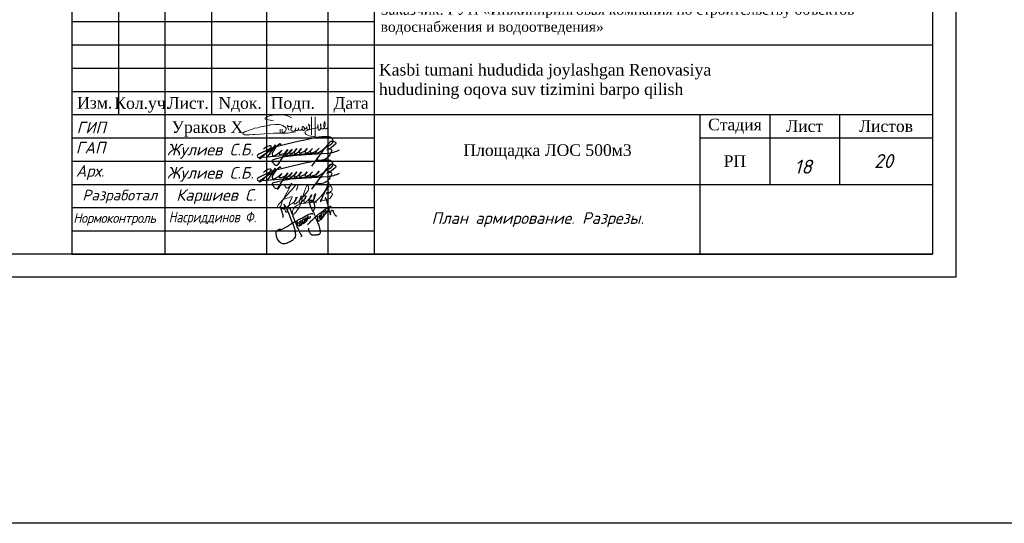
# Model space of a CAD drawing. Extents: x -119078 to 1619993, y 264752 to 340742.
# Tile 199 of 220: x 1098762 to 1119924, y 291930 to 302761. Entities that reach past the tile are written whole.
import ezdxf
from ezdxf.enums import TextEntityAlignment as Align

# ---------------------------------------------------------------- set-up
doc = ezdxf.new("R2010")
doc.units = 0
doc.header["$MEASUREMENT"] = 0
doc.linetypes.add('CONTI', pattern=[0])
doc.layers.get('0').update_dxf_attribs({"color": 250, "linetype": 'CONTI'})
for name, color, linetype in [('BC-Form$1$SHEET-TEXT', 7, 'Continuous'), ('PDF _Геометрия', 250, 'Continuous'), ('PDF _Текст', 7, 'Continuous'), ('SHTAMP', 250, 'Continuous')]:
    doc.layers.add(name, color=color, linetype=linetype)
doc.layers.add('Графа', color=7, linetype='Continuous', lineweight=30)
doc.layers.add('НАДПИСИ', color=7, linetype='Continuous', lineweight=13)
doc.layers.add('ПОДПИСИ', color=7, linetype='Continuous', lineweight=25, true_color=0xffffff)
doc.styles.add('ISO', font='times.ttf')
doc.styles.add('ISOCPEUR', font='isocpeui.ttf')
doc.styles.add('PDF ISOCPEUR Italic', font='isocpeui.ttf')
doc.styles.add('style2', font='times.ttf', dxfattribs={"height": 350})
doc.styles.add('ГОСТ 250', font='isocpeui.ttf', dxfattribs={"height": 250})
doc.styles.add('ГОСТ 300', font='isocpeui.ttf', dxfattribs={"height": 250})
doc.styles.add('ГОСТ 350', font='isocpeui.ttf', dxfattribs={"height": 350})

# ---------------------------------------------------------------- blocks, each defined once
blk = doc.blocks.new('подпис')
at = {"layer": 'ПОДПИСИ', "color": 5, "lineweight": 25}
for points in [[(11455381.02076253, 532518.8265893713), (11455520.01904331, 532605.2702562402, 0.1790300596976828), (11455562.38426757, 532677.7809668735, 0.2639526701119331), (11455545.66076253, 532730.5065893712, 0.1902036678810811), (11455439.45901756, 532772.4229382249, 0.04243607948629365), (11455181.10076253, 532752.0665893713, 0.01389890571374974), (11454173.66076253, 532516.8665893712), (11454115.122983, 532492.9723789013), (11453881.62076253, 532379.6665893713, 0.2217818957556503), (11453846.71110048, 532334.3072421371, 0.2704920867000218), (11453871.59758817, 532304.8980453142), (11455179.16571194, 532409.5663401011)], [(11454538.22076253, 532483.5465893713), (11454488.44919385, 532397.7542070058, 0.6452880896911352), (11454509.57958188, 532375.5303088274, 0.1289702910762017), (11454636.22076253, 532493.3465893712), (11454593.66471792, 532430.2462473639), (11454582.42349859, 532413.578232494, 0.6938576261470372), (11454605.04768595, 532386.9903729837, 0.1002803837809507), (11454700.90076253, 532446.3065893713), (11454745.98076253, 532507.0665893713), (11454700.90076253, 532446.3065893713), (11454684.07896387, 532423.6337303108, 0.6318076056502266), (11454708.26387874, 532389.2855289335, 0.1426768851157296), (11454804.78076253, 532452.1865893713), (11454847.90076253, 532505.1065893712), (11454804.78076253, 532452.1865893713, 0.2019410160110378), (11454796.94076253, 532428.6665893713, 0.5360950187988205), (11454830.26112056, 532405.1456650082, 0.09716650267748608), (11454943.94076253, 532461.9865893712), (11454981.18076253, 532503.1465893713), (11454943.94076253, 532461.9865893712, 0.1970871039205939), (11454931.50490046, 532430.8969341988, 0.4881573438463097), (11454969.61588562, 532408.5758270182, 0.09308930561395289), (11455063.50076253, 532465.9065893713), (11455098.78076253, 532503.1465893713), (11455063.50076253, 532465.9065893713, 0.2268041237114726), (11455047.82076253, 532430.6265893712, 0.3554158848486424), (11455072.65359272, 532410.4224256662, 0.1279368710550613), (11455200.70076253, 532467.8665893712), (11455245.78076253, 532516.8665893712), (11455200.70076253, 532467.8665893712, 0.1962325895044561), (11455176.61503475, 532419.8081579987, 0.5294087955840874), (11455206.4873876, 532399.5025652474, 0.06123247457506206), (11455381.02076253, 532518.8265893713), (11455512.34076253, 532675.6265893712), (11455381.02076253, 532518.8265893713), (11455075.26076253, 532109.1865893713)], [(11455512.34076253, 532675.6265893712, -0.1430989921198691), (11455604.46076253, 532656.0265893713, -0.4709364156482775), (11455617.20360619, 532603.8353161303, -0.1267238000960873), (11455422.18076253, 532481.5865893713), (11455496.66076253, 532497.2665893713, -0.5178320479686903), (11455533.44071973, 532462.0553827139, -0.1764750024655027), (11455420.31685878, 532289.3910754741, -0.1730786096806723), (11455270.70117688, 532232.9431715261, -0.1633059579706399), (11455188.27827521, 532260.6010775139)], [(11453991.38076253, 532491.3865893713, -0.1634131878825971), (11454128.58076253, 532575.6665893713, -0.667805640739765), (11454157.77631411, 532540.4816576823, -0.07943418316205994), (11453916.90076253, 532275.7865893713, -0.8665421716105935), (11453897.75835008, 532296.8279901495), (11453922.78076253, 532318.9065893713), (11454157.98076253, 532477.6665893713), (11454199.402983, 532506.6923789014), (11454263.82076253, 532591.3465893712), (11454071.74076253, 532309.1065893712)], [(11454383.13191177, 532593.1715958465, 0.6195339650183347), (11454359.7346624, 532609.2129194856), (11454272.62677659, 532534.0152307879, 0.1142519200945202), (11454185.42076253, 532395.3465893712, 0.2155377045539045), (11454192.20979691, 532352.8259456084, 0.2402728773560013), (11454244.70532085, 532349.124356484, 0.088579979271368), (11454402.98076253, 532469.8265893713), (11454351.11930181, 532410.1073315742), (11454341.92672384, 532399.5219387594, 0.5390945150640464), (11454362.38253118, 532374.4334744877, 0.1119156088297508), (11454481.38076253, 532411.0265893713), (11454538.22076253, 532483.5465893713), (11454481.38076253, 532411.0265893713), (11454316.88571881, 532145.5914051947, -0.3584232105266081), (11454263.82076253, 532124.8665893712), (11454185.42076253, 532207.1865893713, -0.4021260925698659), (11454220.70076253, 532260.1065893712, -0.05884634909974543), (11454732.26076253, 532356.1465893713), (11455437.86076253, 532399.2665893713, 0.09127989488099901), (11455712.26076253, 532475.7065893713)]]:
    blk.add_lwpolyline(points, format="xyb", dxfattribs=at)
blk.add_lwpolyline([(11454115.122983, 532492.9723789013), (11454173.66076253, 532516.8665893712)], dxfattribs=at)
blk = doc.blocks.new('A$C6E532752')
at = {"color": 5, "lineweight": 25}
for points in [[(384.9447256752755, 1433.355747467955), (380.4371522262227, 1569.275334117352), (320.9159117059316, 1748.782529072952), (257.8943417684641, 1943.563006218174), (210.2629601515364, 2040.162458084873), (245.4476833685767, 2007.407240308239), (286.797866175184, 1974.50357660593), (353.4136081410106, 1930.885446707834), (398.5925695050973, 1917.876311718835), (436.1139737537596, 1916.346070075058), (474.3986312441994, 1940.834098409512), (484.3553323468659, 1982.15478482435), (467.2665927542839, 2067.42378927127), (447.6659992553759, 2120.062437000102), (426.8423237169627, 2156.786849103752), (466.0403826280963, 2093.131293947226), (506.4646516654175, 2007.440536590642), (555.4630073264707, 1921.751166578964), (602.0120708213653, 1822.594837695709), (711.4200437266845, 1592.3399463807), (748.6536639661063, 1490.507428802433), (825.079086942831, 1290.758868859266), (868.1903827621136, 1186.968807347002), (942.7295692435, 996.3323300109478), (981.9213719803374, 874.9174363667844), (1013.277316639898, 753.5011553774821), (1032.871653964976, 630.1273304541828), (1048.549626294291, 522.4207937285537), (1042.653182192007, 416.0044879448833), (1007.380872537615, 308.2965638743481), (928.9972670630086, 226.0478097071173), (815.3382238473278, 135.966105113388), (703.6404912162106, 81.13267743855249), (535.1148010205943, 12.59228019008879), (401.8614204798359, 0.8414672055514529), (313.6806463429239, 18.46629933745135), (227.4580547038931, 71.34079573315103), (137.3159699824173, 159.4649563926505), (35.41540601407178, 347.4640906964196), (11.90157560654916, 492.3792229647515), (7.982082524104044, 660.7932065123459), (74.6072087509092, 750.8762984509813), (213.738264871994, 813.5426765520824), (217.1603921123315, 816.5337925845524), (215.9310538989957, 774.7538949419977), (182.72953787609, 707.170765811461), (202.4052054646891, 721.9154695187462), (286.0189724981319, 778.440070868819), (362.2535821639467, 822.6769566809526), (423.7330051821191, 853.3969391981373), (562.67950416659, 928.3538075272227), (731.611845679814, 1029.086160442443), (844.8955184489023, 1104.559121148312), (993.6704669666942, 1191.516524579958), (1118.065104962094, 1256.632954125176), (1274.050294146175, 1345.427202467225), (1396.471109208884, 1406.596635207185), (1522.839570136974, 1481.578475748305), (1750.173297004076, 1594.364082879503), (1859.184002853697, 1631.997206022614), (1961.954175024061, 1660.028513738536), (1990.666886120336, 1660.028513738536), (2000.420261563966, 1660.124240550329), (1991.020359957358, 1645.251901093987), (1976.91894350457, 1626.464473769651), (1958.119140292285, 1607.675659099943)], [(2046.206071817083, 1804.097365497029), (2069.547857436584, 1871.953801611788), (2101.376143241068, 1944.051351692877), (2114.107457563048, 2003.425559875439), (2114.107457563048, 2056.438790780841), (2099.25530021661, 2124.295226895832), (2073.789543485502, 2221.839460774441), (2014.377786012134, 2300.299375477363), (1903.424538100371, 2359.967700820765), (1855.492860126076, 2375.934655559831), (1800.904612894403, 2377.265119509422), (1790.253476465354, 2367.951871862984), (1791.582913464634, 2336.01796238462), (1799.57204780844, 2288.117098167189), (1807.561182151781, 2236.22345475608), (1818.21231858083, 2190.984905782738), (1846.174288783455, 2131.108478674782), (1864.814559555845, 2060.586952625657), (1890.11139958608, 2014.017939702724), (1957.493522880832, 1857.665534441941), (2008.612721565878, 1770.394591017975), (2053.344366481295, 1685.251834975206), (2112.981346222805, 1540.50873349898), (2153.45253656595, 1434.079941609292), (2221.707396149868, 1250.395450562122), (2279.217276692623, 1118.424248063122), (2326.076020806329, 992.838995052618), (2364.495186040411, 847.3897349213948), (2392.18501266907, 704.7762081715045), (2398.575694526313, 623.8898268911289), (2394.315239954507, 570.6754309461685), (2362.364958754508, 528.1047465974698), (2328.284450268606, 504.6905233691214), (2294.207069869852, 489.7904370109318), (2253.735879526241, 483.4044875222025), (2187.708217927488, 477.0185380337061), (2145.106800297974, 466.3762137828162), (2062.037320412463, 466.3762137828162), (2017.308803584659, 466.3762137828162), (1987.488749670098, 466.3762137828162), (1944.890460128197, 487.6608622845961), (1912.940178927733, 508.9468981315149), (1883.120125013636, 532.3611213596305), (1855.430298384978, 574.933193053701), (1823.480017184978, 638.7899132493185), (1801.789861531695, 681.5048814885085), (1783.011954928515, 738.8327556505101), (1780.881727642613, 757.9906041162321), (1778.751500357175, 800.5612884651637), (1777.106126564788, 847.8877918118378)], [(2742.715320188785, 2429.273912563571), (2708.79121605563, 2488.231917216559), (2682.243141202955, 2516.236865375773), (2685.192927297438, 2488.231917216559), (2725.016603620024, 2429.273912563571), (2736.815747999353, 2401.270351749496), (2758.937579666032, 2329.046553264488), (2784.012325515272, 2236.190158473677), (2801.711042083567, 2186.076478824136), (2816.459972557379, 2124.170365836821), (2835.632018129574, 2047.526485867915), (2868.082793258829, 1947.2991265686), (2878.40548054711, 1889.815869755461), (2884.305052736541, 1839.70219010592), (2893.154411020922, 1773.375995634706), (2934.451416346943, 1684.939682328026), (2949.200346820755, 1649.565157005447), (2956.576376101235, 1618.613487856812), (2962.475948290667, 1587.660431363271), (2966.899063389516, 1625.983065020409), (2966.899063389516, 1656.934734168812), (2971.325306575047, 1687.887790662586), (2987.547566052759, 1767.479778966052), (3018.521884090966, 1820.54156694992), (3030.321028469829, 1830.859252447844), (3087.843421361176, 1813.171989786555), (3105.542137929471, 1777.797464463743), (3118.814611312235, 1748.319155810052), (3152.73871544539, 1695.25736782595), (3166.011188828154, 1642.195579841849), (3207.308194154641, 1584.712323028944), (3241.232298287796, 1543.442968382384), (3278.103060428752, 1531.651922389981), (3307.604049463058, 1534.59864337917)], [(794.7804357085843, 1929.900431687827), (766.0395718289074, 1944.260840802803), (746.8800386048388, 1957.823526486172), (731.7119444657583, 1968.993041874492), (756.4613692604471, 1918.732303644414), (777.2162268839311, 1862.088390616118), (824.318961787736, 1731.250649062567), (861.039575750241, 1649.877309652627), (906.7722085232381, 1551.504830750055), (928.4811326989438, 1464.719458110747), (970.625849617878, 1361.34282543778), (998.7223275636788, 1298.80685777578), (1019.154992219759, 1250.309435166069), (1060.086011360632, 1147.851224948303), (1085.626842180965, 1069.99896739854), (1109.891413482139, 993.4244546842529), (1161.07317390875, 879.343067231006), (1222.374295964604, 765.7569619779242), (1251.747033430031, 693.0101343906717), (1282.396030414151, 624.0937666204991), (1324.575156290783, 550.9806799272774), (1376.936205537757, 469.3007372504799), (1387.149409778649, 436.922877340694), (1385.547829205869, 415.3011039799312), (1368.718720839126, 405.6909644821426), (1364.711641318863, 408.8943443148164)], [(1706.752320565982, 1035.527603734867), (1747.010800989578, 1085.469252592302), (1819.194537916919, 1143.732197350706), (1891.378274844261, 1238.063339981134), (1978.830204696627, 1312.974425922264), (2059.344037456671, 1390.658814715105), (2164.841901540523, 1487.764647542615), (2228.695542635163, 1541.866944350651), (2392.679250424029, 1676.708563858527), (2462.088374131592, 1723.874135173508), (2559.259270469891, 1807.107904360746), (2641.158845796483, 1859.822856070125), (2721.67267855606, 1912.537807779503), (2859.249075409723, 2009.382819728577), (2948.427709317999, 2051.158555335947), (2988.836337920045, 2062.297549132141), (2996.09037180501, 2054.603333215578)], [(2278.707398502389, 1501.604802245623), (2264.61536631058, 1460.76136254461), (2268.841411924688, 1419.916535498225), (2261.796959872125, 1363.580613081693), (2264.61536631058, 1307.243303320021), (2278.707398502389, 1264.990320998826), (2318.16821672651, 1252.315536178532), (2344.947770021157, 1253.723691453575), (2408.366607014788, 1314.285467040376), (2443.601379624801, 1367.805078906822), (2453.467366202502, 1397.381889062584), (2474.606978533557, 1467.802138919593), (2471.788572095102, 1514.280974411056), (2466.151759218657, 1559.350267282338), (2460.514946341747, 1587.517534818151), (2460.514946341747, 1626.95420658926), (2468.970165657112, 1643.854844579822), (2485.880604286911, 1657.939172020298), (2454.349486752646, 1623.496942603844), (2449.926371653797, 1577.542523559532), (2446.388505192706, 1520.098112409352), (2450.81162029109, 1481.213603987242), (2482.646162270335, 1457.352655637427), (2515.365952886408, 1453.817700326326), (2550.556932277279, 1457.118194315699), (2569.422425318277, 1493.16280732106), (2573.864308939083, 1512.016827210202), (2589.401517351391, 1561.370241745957), (2589.723710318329, 1562.176289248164)], [(2396.720738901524, 1571.303632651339), (2369.888008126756, 1531.973786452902), (2367.204109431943, 1503.370892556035), (2362.730944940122, 1468.511072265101), (2364.520210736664, 1422.924299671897), (2379.725841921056, 1396.109693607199), (2400.299270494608, 1370.187150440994), (2431.398803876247, 1345.60395172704), (2460.224034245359, 1344.265994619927), (2479.902829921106, 1343.372544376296), (2493.31919530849, 1364.823674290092), (2508.524826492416, 1391.639667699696), (2559.509517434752, 1447.058555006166), (2580.145507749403, 1567.162407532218), (2580.145507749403, 1600.253362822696), (2569.27227713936, 1620.793007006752), (2560.820185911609, 1642.187255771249), (2559.131018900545, 1670.899749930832), (2569.27227713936, 1697.923845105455), (2582.228813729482, 1730.014524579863), (2598.013141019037, 1762.173183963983), (2617.729473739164, 1772.306352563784)], [(2574.439897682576, 1490.590253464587), (2602.630197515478, 1514.841461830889), (2618.361347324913, 1528.061473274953), (2634.092497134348, 1554.502883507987), (2640.886702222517, 1569.151860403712), (2659.855822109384, 1603.655766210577), (2699.898064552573, 1635.589042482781), (2712.479230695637, 1645.877593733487), (2727.922596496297, 1665.883110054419), (2741.651770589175, 1684.746841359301), (2773.010843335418, 1745.149072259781), (2779.326451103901, 1787.033020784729), (2781.62246700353, 1808.263562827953), (2782.194906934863, 1823.180297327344), (2775.306859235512, 1789.902050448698), (2777.60287513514, 1775.558289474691), (2793.678114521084, 1754.902108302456), (2801.141730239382, 1748.591075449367), (2814.92408181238, 1745.722045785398), (2841.906960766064, 1748.591075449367)], [(2581.894117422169, 1587.58870016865), (2613.544093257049, 1576.288363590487), (2640.120320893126, 1580.243684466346), (2650.302244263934, 1592.112421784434), (2661.610278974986, 1605.675107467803), (2679.143206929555, 1630.540493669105), (2687.057267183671, 1672.92666111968), (2683.10023705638, 1709.094747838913), (2674.61686495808, 1730.56946261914), (2671.78907425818, 1756.000885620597), (2669.530595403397, 1791.691725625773), (2677.447783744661, 1808.080433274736), (2687.626579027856, 1818.252447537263), (2704.027139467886, 1819.947783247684), (2712.510511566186, 1817.687798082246)], [(1178.186938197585, 1041.131090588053), (1183.880056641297, 1072.840250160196), (1175.743902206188, 1086.660982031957), (1165.981142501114, 1109.427315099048), (1170.864086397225, 1133.81822927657), (1174.930599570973, 1159.0235150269), (1176.560332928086, 1187.47935034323), (1170.050783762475, 1192.358643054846), (1154.591777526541, 1193.984611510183), (1138.319468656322, 1180.975476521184), (1125.303498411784, 1161.462467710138), (1119.607251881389, 1141.949458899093), (1126.930103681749, 1111.866267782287), (1137.506166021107, 1084.222029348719), (1154.591777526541, 1051.699885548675), (1189.576303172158, 1015.112820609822), (1234.323588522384, 985.0296294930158), (1242.459742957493, 980.1517241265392), (1267.681508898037, 978.5257556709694), (1299.409695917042, 1006.982978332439), (1323.004856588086, 1037.877766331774), (1339.27716545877, 1067.147973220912), (1359.747367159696, 1125.825734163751), (1356.481644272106, 1168.264620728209), (1352.39636257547, 1190.2998229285), (1349.130639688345, 1210.703507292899), (1349.130639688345, 1234.37161467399), (1349.130639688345, 1252.326634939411), (1349.130639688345, 1274.363224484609), (1336.0646200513, 1239.268942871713), (1332.795769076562, 1222.945440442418), (1331.162907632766, 1213.967930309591), (1302.581576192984, 1209.071989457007), (1299.312725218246, 1204.17466125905), (1291.964848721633, 1181.322312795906), (1255.212953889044, 1175.609225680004), (1246.229087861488, 1151.125359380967), (1261.747527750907, 1109.502231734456), (1274.813547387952, 1085.018365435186), (1289.512428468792, 1051.556989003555), (1310.745883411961, 1034.41772765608), (1336.0646200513, 1025.440217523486), (1363.013090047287, 1023.807312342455), (1376.082237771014, 1036.866391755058), (1388.331826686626, 1049.924083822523), (1399.764984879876, 1067.879104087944), (1415.280296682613, 1090.731452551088), (1431.61516729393, 1156.02268757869), (1431.61516729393, 1173.977707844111), (1429.982305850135, 1222.129681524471), (1430.798736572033, 1266.201473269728), (1434.064459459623, 1281.707829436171), (1437.333310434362, 1297.214185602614), (1451.290834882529, 1311.666159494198), (1473.4251788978, 1314.123147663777), (1479.162090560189, 1328.869238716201), (1484.082571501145, 1345.25378432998), (1525.889455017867, 1340.338420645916), (1526.709013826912, 1343.615329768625), (1545.565122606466, 1371.470444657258), (1545.565122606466, 1380.481251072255), (1542.286887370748, 1322.31542047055), (1532.449053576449, 1233.837486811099), (1507.856033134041, 1193.694656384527), (1490.639041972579, 1173.214668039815), (1470.143815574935, 1154.371746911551), (1447.189912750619, 1141.264110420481), (1418.499098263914, 1133.8903712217), (1395.545195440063, 1131.433383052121), (1372.591292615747, 1136.348746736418), (1360.294782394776, 1149.456383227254)], [(1431.63023398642, 1173.11633534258), (1448.009471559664, 1156.830122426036), (1470.143815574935, 1132.251916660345), (1479.981649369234, 1124.879564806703), (1492.278159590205, 1119.144280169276), (1505.394228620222, 1118.325746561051), (1513.592944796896, 1124.879564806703), (1520.972102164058, 1130.613462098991), (1537.366406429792, 1144.54101954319), (1550.482475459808, 1156.010201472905), (1574.25593709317, 1180.58701989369), (1593.931604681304, 1206.803680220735), (1602.949879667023, 1225.645214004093), (1607.04767371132, 1238.752850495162), (1609.506350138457, 1252.680407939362), (1617.705066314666, 1282.172590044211), (1622.622419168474, 1317.400056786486), (1625.903782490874, 1344.435250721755), (1633.279811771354, 1391.131899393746), (1630.821135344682, 1422.262536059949), (1630.821135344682, 1442.7439117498), (1617.705066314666, 1418.985626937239), (1610.325908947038, 1398.504251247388), (1600.491203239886, 1381.301172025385), (1602.949879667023, 1340.338420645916), (1617.705066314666, 1316.581523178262), (1634.922057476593, 1296.918681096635), (1651.316361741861, 1291.184783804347), (1665.251989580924, 1290.364862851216), (1717.735034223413, 1369.107795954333), (1718.554593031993, 1380.576977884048), (1720.193710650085, 1402.696808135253), (1731.67066206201, 1431.370456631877), (1740.688937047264, 1451.031911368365), (1743.970300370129, 1470.693366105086), (1744.789859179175, 1490.354820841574), (1738.230260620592, 1507.559287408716), (1729.211985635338, 1509.197741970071), (1727.572868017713, 1503.462457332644), (1719.374151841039, 1486.259378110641), (1712.817681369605, 1470.693366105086), (1704.618965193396, 1444.478093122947), (1704.618965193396, 1428.093547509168), (1716.095916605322, 1412.527535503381), (1732.493348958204, 1404.335262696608), (1746.428976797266, 1399.419899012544), (1762.823281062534, 1396.142989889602), (1784.95762507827, 1398.599978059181), (1798.893252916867, 1408.430705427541), (1821.847155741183, 1416.622978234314), (1834.9632247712, 1425.635171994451), (1857.09756878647, 1434.647365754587), (1868.574520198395, 1444.478093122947), (1877.592795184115, 1455.127354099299), (1880.871030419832, 1470.693366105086), (1880.871030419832, 1480.524093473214), (1877.592795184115, 1493.631729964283), (1875.134118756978, 1503.462457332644)], [(1530.306610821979, 1229.293488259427), (1542.302527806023, 1211.813383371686), (1557.057714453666, 1204.441031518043), (1585.428251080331, 1194.20264315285), (1591.067052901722, 1202.197102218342), (1608.705559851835, 1199.525667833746), (1619.362952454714, 1205.259565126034), (1644.775531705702, 1223.283952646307), (1669.368552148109, 1249.499225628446), (1675.928150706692, 1260.148486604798), (1684.943297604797, 1281.449783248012), (1698.13667327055, 1313.373595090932), (1704.257351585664, 1323.816470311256), (1703.799406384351, 1324.04960184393)]]:
    blk.add_spline(points, degree=3, dxfattribs=at)
blk = doc.blocks.new('A$C194E077B')
at = {"color": 5, "lineweight": 20}
for points in [[(-162.2544096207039, 199.7434229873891), (-240.4484645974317, 220.6954568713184), (-363.7708476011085, 241.0990534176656), (-363.7708476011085, 276.1616470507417), (-310.3631611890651, 306.9965891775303), (-248.3861532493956, 323.603278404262), (-145.3415479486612, 351.2139971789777), (-37.20661012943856, 351.2139971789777), (76.14627316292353, 351.2139971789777), (194.5864970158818, 319.4780348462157), (265.6846752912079, 278.4294824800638)], [(835.2751156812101, 300.1175734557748), (835.2751156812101, -170.9497752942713), (798.7631466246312, -176.9175655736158), (728.5535804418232, -165.4817502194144), (620.1258657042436, -121.4862891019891), (592.9732395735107, -75.04949680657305), (601.8662064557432, -42.03351798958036), (665.1668836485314, -20.08791127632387), (729.7600514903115, 6.524556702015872), (797.6828921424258, 16.8188391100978), (885.2531333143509, 35.54044824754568), (885.2531333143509, 35.54044824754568), (904.7859178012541, 45.17574729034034)], [(747.6666440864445, 298.6816550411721), (746.2527769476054, -137.625113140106)], [(42.05177246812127, -99.20019937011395), (83.06963820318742, -75.51852354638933), (95.62863474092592, -68.2675835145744), (110.4253241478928, -53.47089410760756), (122.3907353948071, -41.50548286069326), (130.8750715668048, -26.81018154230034), (136.7864069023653, -4.748777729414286), (136.7864069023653, 21.53364607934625), (124.8524340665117, 42.20389336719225), (109.6659834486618, 57.39034398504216), (99.92591582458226, 67.1304116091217), (80.30695065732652, 78.45742642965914), (58.30450778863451, 91.16054274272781), (13.0961304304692, 103.2740909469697), (-18.90538802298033, 111.8488719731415), (-86.595019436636, 111.8488719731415), (-126.6805462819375, 111.8488719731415), (-230.8532248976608, 105.0649502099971), (-248.8390005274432, 100.2456761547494), (-271.038254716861, 100.2456761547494), (-316.8142624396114, 87.98003185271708), (-347.8845914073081, 79.65476229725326), (-409.2683891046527, 69.94344542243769), (-436.2532585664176, 65.67426319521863), (-496.8529337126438, 49.43662917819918), (-542.8993285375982, 37.09853487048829), (-616.9775303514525, 24.26447264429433), (-665.3555747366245, 4.769887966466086), (-728.1785342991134, -12.06347331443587), (-786.7814659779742, -36.63670061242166), (-841.0117928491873, -57.69081082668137), (-858.5049702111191, -64.48227430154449), (-880.3153924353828, -77.07452744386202), (-894.0726033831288, -90.83173839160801), (-904.4079418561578, -101.167076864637), (-904.4079418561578, -112.2755301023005), (-893.9757900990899, -122.7076818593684), (-871.1194254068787, -130.2353718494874), (-840.4398756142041, -134.081221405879), (-808.3811494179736, -134.2097729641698), (-760.2624158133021, -134.2097729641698), (-736.7498630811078, -134.2097729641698), (-653.585880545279, -127.3688624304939), (-611.7686853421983, -123.9290597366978), (-490.563826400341, -116.1595425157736), (-388.5334769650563, -108.7773857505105), (-287.3057848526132, -101.6620965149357), (-158.1883137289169, -96.81179389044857), (-38.8776144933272, -96.81179389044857), (84.74035741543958, -89.47234771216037), (174.1118179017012, -89.47234771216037), (221.6060949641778, -81.85631366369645), (269.1003720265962, -75.20553888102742), (318.1073958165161, -67.04295659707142), (369.2320238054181, -63.11284620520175), (369.2320238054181, -63.11284620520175)], [(0, 0), (0, -92.172981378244)], [(41.15087875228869, 2.42133409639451), (41.23947148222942, -97.7932527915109)], [(203.088096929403, -24.0591691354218), (196.4213109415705, 0.8216148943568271), (190.8937137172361, 21.45088857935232), (184.7601887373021, 44.34151543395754), (184.7601887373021, 65.27444187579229), (175.5787288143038, 81.17719695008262), (168.5294168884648, 93.38696336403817), (188.5064732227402, 73.40990702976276), (200.4919787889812, 70.19840049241), (219.7813791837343, 70.19840049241), (241.5791639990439, 70.19840049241), (258.7997285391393, 74.8126368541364), (272.1971487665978, 78.4024647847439), (279.1524812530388, 90.44945403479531), (279.1524812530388, 70.04889638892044), (274.1359315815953, 51.32687813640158), (262.4684565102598, 26.24771665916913), (251.8804355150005, -0.2958822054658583), (251.8804355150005, -16.47008694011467), (261.2771289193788, -32.74563733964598), (282.259291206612, -44.85969438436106), (302.7043217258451, -50.33792380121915), (328.7434857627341, -43.36075082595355), (346.7897109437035, -32.94175785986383), (360.7508457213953, -18.98062308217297), (368.155257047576, -6.155806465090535), (370.6627580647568, 33.08915586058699), (368.155257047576, -6.155806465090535), (372.2777313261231, -21.54108992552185), (382.0610925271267, -27.18951614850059), (392.163115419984, -33.02192178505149), (406.2885427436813, -29.23702494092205), (418.3444147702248, -26.00666376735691), (432.7706854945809, -11.58039304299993), (437.5745841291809, -3.259796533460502), (437.5745841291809, 38.88784123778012), (437.5745841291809, -3.259796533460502), (452.5390460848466, -18.2242584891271), (463.8060653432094, -24.72927509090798), (477.4434255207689, -24.72927509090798), (504.2163590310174, -20.03774645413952), (520.7946595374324, -3.459445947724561), (527.8734682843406, 8.801410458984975), (524.1269463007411, 22.78362085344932), (521.7185289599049, 40.9794443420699), (521.7185289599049, 47.73200879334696), (525.9580116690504, 54.5381206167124), (534.7997369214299, 63.37984586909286), (549.1751194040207, 63.37984586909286), (568.560710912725, 48.85369395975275), (579.0630990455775, 24.73178537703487), (585.3898042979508, 1.120199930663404), (580.3427368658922, -17.71571215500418), (565.4721935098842, -26.30122436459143), (548.660719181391, -26.30122436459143), (530.5041369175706, -8.144642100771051), (527.8734682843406, 8.801410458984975)], [(592.8985166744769, 1.864389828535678), (614.8021364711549, 19.86218934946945), (620.7994601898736, 30.24985873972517), (635.0700924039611, 44.52049095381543), (637.1924162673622, 69.8023532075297), (635.0700924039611, 44.52049095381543), (635.0700924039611, 19.37587776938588), (645.8683202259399, 0.672798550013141), (664.0536994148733, -9.826535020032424), (679.5393743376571, -9.826535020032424), (701.1637827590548, 0.2518442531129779), (704.6022413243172, 13.08434631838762), (704.6022413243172, 34.95036695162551), (698.5661520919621, 65.94750181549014), (686.3942246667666, 94.19598949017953), (679.7147308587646, 121.9397105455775)], [(681.6744153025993, 122.8952947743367), (690.7926054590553, 107.1021261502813), (705.0528414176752, 87.22385435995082), (717.383672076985, 87.22385435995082)], [(898.0572597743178, 116.2493360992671), (898.0572597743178, 60.11319226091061), (905.7786058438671, 31.29673642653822), (917.1929428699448, -11.30214928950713)], [(909.9510945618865, 54.70704719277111), (903.4646544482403, 116.2431989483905)], [(951.5736010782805, -13.16716199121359), (967.4217099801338, 14.28256783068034), (977.8299313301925, 53.12657872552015), (977.8299313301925, 112.2285032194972), (972.6938103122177, 131.3967678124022)], [(962.3765172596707, 113.5266920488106), (966.7742989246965, 97.11394743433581), (977.8299313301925, 53.12657872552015), (986.705751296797, 20.00156765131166), (1013.03803035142, 4.798619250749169), (1031.839896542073, 9.836564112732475), (1060.60747799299, 38.6041455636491), (1075.853176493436, 95.50186696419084), (1075.853176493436, 122.5859678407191), (1073.676376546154, 180.1113364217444)], [(1063.925040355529, 182.080066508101), (1055.681247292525, 151.3138119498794), (1045.44982268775, 113.1296154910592), (1045.44982268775, 80.16596012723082), (1054.694882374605, 45.66292765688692), (1069.736477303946, 19.61012101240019), (1087.975179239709, 9.080001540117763), (1109.252766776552, 9.080001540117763), (1131.614045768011, 31.44128053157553), (1138.474853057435, 57.04616191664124), (1138.474853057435, 93.35557849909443)]]:
    blk.add_lwpolyline(points, dxfattribs=at)
for centre, radius, start, end in [((680.8262248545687, 122.1475150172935), 1.130752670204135, 41.39997294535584, 190.5897412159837), ((900.7601133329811, 115.5028211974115), 2.804050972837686, 15.30983531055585, 164.5601084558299), ((899.2257711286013, 54.35408662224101), 10.73112966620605, 301.2070641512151, 10.14962501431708), ((978.7416052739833, 116.0060813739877), 16.55184210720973, 111.9119975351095, 188.6150681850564), ((1068.241640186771, 178.3265749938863), 5.720291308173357, 18.18012315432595, 138.9914690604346), ((934.8374322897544, -3.86241744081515), 19.14882808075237, 202.8625354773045, 330.9274189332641)]:
    blk.add_arc(centre, radius, start, end, dxfattribs=at)
blk = doc.blocks.new('ПЛДПИС')
at = {"color": 0, "linetype": 'ByBlock', "lineweight": 9}
for points in [[(1768166.622939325, 34601.31946445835), (1768273.62699845, 34709.74903991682), (1768312.465476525, 34692.99817348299), (1768357.246930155, 34634.29305133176), (1768439.246050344, 34683.11757885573), (1768465.416492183, 34729.61629575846), (1768458.364654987, 34729.66768884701), (1768451.992512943, 34715.79374189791), (1768444.483188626, 34692.82212481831), (1768247.755159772, 34290.51834176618), (1768238.529169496, 34262.47630444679), (1768224.403710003, 34235.83281521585), (1768215.062258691, 34223.76418718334), (1768174.938859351, 34212.81532431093), (1768275.898370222, 34380.0365296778), (1768300.106936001, 34411.55562595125), (1768455.696627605, 34579.24271677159), (1768495.193346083, 34626.84841690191), (1768529.199184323, 34664.38879577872), (1768566.591960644, 34702.48480578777), (1768591.767899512, 34709.36195154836), (1768597.872084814, 34695.26931060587), (1768595.82428532, 34655.09085011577), (1768563.116134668, 34579.2007539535)], [(1768291.063409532, 34399.50027035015), (1768434.172300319, 34436.96983485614), (1768461.991874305, 34447.1697227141), (1768479.223889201, 34445.56232186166), (1768464.05928039, 34405.14767185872), (1768449.816181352, 34379.42925822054), (1768442.692453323, 34361.74784884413), (1768432.383743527, 34337.08900760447), (1768424.475751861, 34313.52254286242), (1768403.074068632, 34251.29972782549), (1768390.138075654, 34195.46387086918), (1768376.877484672, 34148.31453933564), (1768362.529817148, 34113.01842225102), (1768319.857161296, 34171.47751365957), (1768389.752479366, 34246.48080567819), (1768422.493307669, 34268.90787471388), (1768476.568285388, 34304.20399179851), (1768516.753082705, 34328.4035756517), (1768535.154957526, 34344.95543055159), (1768555.027326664, 34375.48292510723), (1768567.540688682, 34396.0806188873), (1768581.524545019, 34423.66667923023), (1768583.857729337, 34440.03483117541), (1768567.28362449, 34434.74243653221), (1768560.223073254, 34422.36326302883), (1768555.036040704, 34410.69593847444), (1768547.685747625, 34390.67340989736), (1768536.573167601, 34364.04741618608), (1768531.037573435, 34347.45510289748), (1768523.580533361, 34323.87879692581), (1768520.694007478, 34309.03056823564), (1768518.820488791, 34299.94930015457), (1768519.108052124, 34288.70514847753), (1768544.350448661, 34291.73187334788), (1768563.59976391, 34304.25866529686), (1768592.894189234, 34331.00166029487), (1768637.287868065, 34368.34365968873), (1768668.33599402, 34403.61134655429), (1768685.679112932, 34438.28090534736), (1768685.561473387, 34456.86224050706), (1768678.485672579, 34464.36672489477), (1768654.352137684, 34428.35219804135), (1768645.799307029, 34402.01816081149), (1768637.017732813, 34371.29602860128), (1768632.62585645, 34343.11512059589), (1768631.702168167, 34323.24895822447), (1768635.168177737, 34310.31320850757), (1768651.578894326, 34308.003799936), (1768663.364633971, 34316.55036120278), (1768696.183888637, 34351.19914406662), (1768731.778565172, 34384.23177831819), (1768761.822397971, 34414.72318836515), (1768778.46403663, 34443.59735632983), (1768780.082669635, 34461.61555445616), (1768774.767104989, 34465.77292727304), (1768760.436865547, 34450.29595335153), (1768750.729424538, 34420.03635893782), (1768739.867373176, 34379.61186770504), (1768733.721796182, 34358.56585123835), (1768731.552000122, 34346.71154331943), (1768735.601850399, 34332.54563988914), (1768747.605441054, 34323.0051144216), (1768768.279501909, 34330.20561415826), (1768801.137969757, 34358.41932626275), (1768824.739948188, 34380.39041832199), (1768868.667425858, 34427.64909685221), (1768892.51993295, 34460.51552366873), (1768899.698123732, 34484.58607806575), (1768891.888165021, 34487.25523825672), (1768873.344687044, 34465.24806168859), (1768857.999261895, 34431.27066938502), (1768849.65774672, 34405.33793563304), (1768845.026234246, 34385.65766315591), (1768845.026234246, 34356.94642221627), (1768849.890847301, 34342.35953284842), (1768866.569520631, 34333.79219565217), (1768879.605725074, 34338.52473367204), (1768914.816983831, 34364.45528048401), (1768944.466506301, 34396.31243452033), (1768964.480478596, 34438.17155835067), (1768983.013064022, 34481.51124051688), (1768980.418458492, 34510.77577726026), (1768959.291267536, 34501.88477295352), (1768953.479002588, 34480.33794724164), (1768949.074055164, 34443.72638578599), (1768943.974163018, 34408.50353118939), (1768940.828394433, 34371.12654075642), (1768941.571266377, 34347.03958430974), (1768943.832559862, 34343.58968656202), (1768953.770922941, 34339.01023433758), (1768978.619009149, 34346.90071362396), (1769007.41455566, 34369.64598242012), (1769056.191396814, 34414.19832278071), (1769100.757177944, 34462.82055836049), (1769167.707150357, 34549.08221716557), (1769212.183612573, 34624.31404440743), (1769245.44292628, 34695.54267809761), (1769263.258781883, 34730.56433422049), (1769264.561530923, 34761.08417448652), (1769252.011134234, 34754.11658385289), (1769242.482331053, 34731.58563517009), (1769240.661096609, 34724.39825707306), (1769233.204056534, 34693.13048334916), (1769220.660195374, 34653.1838384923), (1769196.485268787, 34589.24208866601), (1769165.59181705, 34513.65597715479), (1769143.647684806, 34458.63584879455), (1769120.958502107, 34409.19351073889), (1769110.793573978, 34381.75834925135), (1769098.927229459, 34350.36482648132), (1769096.12784398, 34345.21239599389), (1769092.396056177, 34342.48309495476), (1769085.383432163, 34338.66032394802), (1769086.660039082, 34355.31387155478), (1769093.76198201, 34372.51306067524), (1769100.772427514, 34388.80138931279), (1769126.396063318, 34444.7750234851), (1769163.319631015, 34517.98611822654), (1769185.71689336, 34556.4040920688), (1769203.236471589, 34585.35370946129), (1769231.968841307, 34624.57538372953), (1769258.036893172, 34660.50461992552), (1769291.657839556, 34681.03998591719), (1769309.214452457, 34674.31951949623), (1769332.376371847, 34643.33058061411), (1769332.803359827, 34586.30393486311), (1769305.428201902, 34556.84038658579), (1769264.718383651, 34526.20791891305), (1769234.537304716, 34515.45145484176), (1769217.457785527, 34513.81453030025), (1769213.482004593, 34520.8291401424), (1769262.613942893, 34541.407151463), (1769301.91862213, 34539.06821920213), (1769332.265267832, 34526.27134017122), (1769342.502086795, 34499.39712877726), (1769323.33119791, 34458.08364646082), (1769301.164857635, 34425.75192645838), (1769267.018890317, 34400.00508260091), (1769222.686209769, 34379.04982414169), (1769168.171173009, 34370.66728336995), (1769130.454627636, 34373.19647940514), (1769120.607761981, 34380.69330950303), (1769120.607761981, 34410.91791287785)], [(1768636.017147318, 34367.17708131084), (1768796.963206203, 34544.91839505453), (1768831.69630806, 34623.92182271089), (1768811.16067907, 34686.24403457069), (1768787.722088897, 34673.02945001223), (1768772.699083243, 34647.20168937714), (1768752.264658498, 34588.33910755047), (1768722.817737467, 34494.0371640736), (1768702.047875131, 34420.74703919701), (1768681.295536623, 34355.78419627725), (1768651.247346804, 34268.69040682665), (1768486.543433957, 34082.24496575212), (1768485.683897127, 34141.58884797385), (1768626.92142605, 34278.91150822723), (1768814.818130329, 34318.38012930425), (1769006.533913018, 34331.74714941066)]]:
    blk.add_spline(points, degree=3, dxfattribs=at)
blk = doc.blocks.new('A$Cbab827f9')
at = {"layer": 'Графа'}
for p, q in [((-18499.99999999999, 5500), (0, 5500)), ((-18499.99999999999, 5500), (0, 5500)), ((-18499.99999999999, 5500), (-18499.99999999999, 0)), ((-17499.99999999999, 5500), (-17499.99999999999, 3000)), ((-16499.99999999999, 5500), (-16499.99999999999, 0)), ((-15499.99999999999, 5500), (-15499.99999999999, 3000)), ((-14314.21462638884, 5500.000000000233), (-14314.21462638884, 2.328306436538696e-10)), ((-12999.99999999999, 5500), (-12999.99999999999, 0)), ((-11999.99999999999, 5500), (-11999.99999999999, 0)), ((0, 5500), (0, 0)), ((0, 5500), (0, 0)), ((-18499.99999999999, 5000), (-11999.99999999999, 5000)), ((-18499.99999999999, 4500), (-11999.99999999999, 4500)), ((-11999.99999999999, 4500), (0, 4500)), ((-18499.99999999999, 4000), (-11999.99999999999, 4000)), ((-18499.99999999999, 3500), (-11999.99999999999, 3500)), ((-18499.99999999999, 3000), (0, 3000)), ((-5000, 3000), (-5000, 0)), ((-3500, 3000), (-3500, 1500)), ((-2000, 3000), (-2000, 1500)), ((-18499.99999999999, 2500), (-11999.99999999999, 2500)), ((-5000, 2500), (0, 2500)), ((-18499.99999999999, 2000), (-11999.99999999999, 2000)), ((-18499.99999999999, 1500), (-11999.99999999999, 1500)), ((-11999.99999999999, 1500), (0, 1500)), ((-18499.99999999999, 1000), (-11999.99999999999, 1000)), ((-18499.99999999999, 500), (-11999.99999999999, 500)), ((-18499.99999999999, 0), (0, 0)), ((-18499.99999999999, 0), (0, 0))]:
    blk.add_line(p, q, dxfattribs=at)
at = {"color": 7, "lineweight": 30, "xscale": 0.8941363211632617, "yscale": 0.8941363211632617, "zscale": 0.8941363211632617}
blk.add_blockref('A$C194E077B', (-14019.8957039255, 2684.002336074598), dxfattribs=at)
at = {"color": 1, "lineweight": 15, "xscale": 0.9504, "yscale": 0.9504, "zscale": 0.9504}
for p in [(-10900253.93872628, -503823.6394794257), (-10900253.93872628, -504323.6394794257)]:
    blk.add_blockref('подпис', p, dxfattribs=at)
at = {"color": 5, "linetype": 'ByBlock', "lineweight": 9}
blk.add_blockref('ПЛДПИС', (-1782243.492759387, -33214.16640504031), dxfattribs=at)
at = {"color": 2, "lineweight": 40, "xscale": 0.3934101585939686, "yscale": 0.3934101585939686, "zscale": 0.3934101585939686}
blk.add_blockref('A$C6E532752', (-14108.95285623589, 221.4745859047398), dxfattribs=at)
at = {"style": 'ISOCPEUR'}
for s, p in [('ГAП            ', (-18414.81367944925, 2164.483767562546)), ('Арх.  ', (-18414.81367944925, 1664.483767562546))]:
    blk.add_text(s, height=250, dxfattribs=at).set_placement(p)
at = {"color": 7, "linetype": 'ByBlock', "lineweight": 25, "style": 'ГОСТ 300'}
blk.add_text('20', height=300, dxfattribs=at).set_placement((-1260.695725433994, 1850.237152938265, -2.980232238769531e-08))
at = {"color": 18, "lineweight": 30, "true_color": 0x000000, "insert": (-779.593751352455, 5640.205735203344), "char_height": 300, "attachment_point": 1, "style": 'ISO'}
blk.add_mtext_dynamic_manual_height_columns('\\pi14405.478;{\\C256; \\H0.83333x;\\C7;АС}', width=5530.416411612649, gutter_width=2000, heights=[0], dxfattribs=at)
at = {"insert": (-18396.99951985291, 2846.228824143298, 1.762840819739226e-05), "char_height": 250, "attachment_point": 1, "style": 'ISOCPEUR'}
blk.add_mtext_dynamic_manual_height_columns('ГИП', width=1128.030448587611, gutter_width=1500, heights=[0], dxfattribs=at)
at = {"color": 7, "lineweight": 20, "insert": (-16356.46912109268, 2857.44392528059), "char_height": 250, "attachment_point": 1, "style": 'ISO'}
blk.add_mtext_dynamic_manual_height_columns('Ураков Х', width=2171.113379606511, gutter_width=1500, heights=[0], dxfattribs=at)
at = {"attachment_point": 1}
for s, insert, char_height, width, style in [('\\pxi7.19849;Площадка ЛОС 500м3', (-11883.4171286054, 2361.350008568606), 250, 5930.196409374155, 'ISO'), ('{\\W0.95;\\T0.95;Нормоконтроль}', (-18469.45503804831, 880.9975655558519), 210, 1971.752686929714, 'ISOCPEUR')]:
    blk.add_mtext(s, dxfattribs=dict(at, insert=insert, char_height=char_height, width=width, style=style))
at = {"color": 3, "lineweight": 30, "insert": (-16415.18298993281, 911.2007652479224), "char_height": 230, "width": 2499.021514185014, "attachment_point": 1, "style": 'PDF ISOCPEUR Italic'}
blk.add_mtext('\\pt500;{\\W0.8;\\C7;Насриддинов Ф.}', dxfattribs=at)
at = {"layer": 'BC-Form$1$SHEET-TEXT', "width": 12000, "attachment_point": 5, "style": 'ГОСТ 350'}
for s, insert, char_height in [('Разработал', (-17469.40230405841, 1236.588361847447), 230), ('Каршиев С.', (-15395.38319179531, 1236.588361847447), 250)]:
    blk.add_mtext(s, dxfattribs=dict(at, insert=insert, char_height=char_height))
at = {"layer": 'SHTAMP', "style": 'ГОСТ 250'}
for p in [(-16456.41576216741, 2122.716327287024), (-16456.41576216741, 1622.716327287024)]:
    blk.add_text('Жулиев С.Б. ', height=250, dxfattribs=at).set_placement(p)
at = {"layer": 'SHTAMP', "attachment_point": 4, "style": 'style2'}
for s, insert, char_height, width in [('\\pxi0.02539,ql;Заказчик: ГУП «Инжиниринговая компания по строительству объектов водоснабжения и водоотведения» ', (-11863.8644472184, 5040.769967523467), 220, 10364.54547340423), ('{\\H1.00436x;\\C7;Kasbi tumani hududida joylashgan Renovasiya \\Phududining oqova suv tizimini barpo\\C256; qilish}', (-11900.50181027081, 3714.624023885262), 250, 11834.09660776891)]:
    blk.add_mtext(s, dxfattribs=dict(at, insert=insert, char_height=char_height, width=width))
at = {"layer": 'НАДПИСИ', "linetype": 'Continuous', "ltscale": 1000, "style": 'ISO'}
for s, p in [('Изм.', (-18008.51163960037, 3255.103561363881)), ('Кол.уч.', (-16988.08367745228, 3248.298823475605)), ('Лист.', (-15999.99999999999, 3250)), ('Nдок.', (-14884.80855599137, 3250)), ('Подп.', (-13749.99999999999, 3250)), ('Дата', (-12499.99999999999, 3250))]:
    blk.add_text(s, height=250, dxfattribs=at).set_placement(p, align=Align.MIDDLE_CENTER)
at = {"layer": 'НАДПИСИ', "linetype": 'Continuous', "ltscale": 1000, "char_height": 250, "attachment_point": 5, "style": 'ISO'}
for s, insert, width in [('Стадия', (-4250, 2750), 1400), ('Лист', (-2750, 2750), 1400), ('Листов', (-1000, 2750), 1900), ('РП', (-4249.999936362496, 2000), 12000)]:
    blk.add_mtext(s, dxfattribs=dict(at, insert=insert, width=width))

msp = doc.modelspace()

# ---------------------------------------------------------------- linework, layer by layer
at = {"color": 3}
msp.add_lwpolyline([(1184862.133340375, 291930.0048741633), (1030083.10736047, 291930.0048741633), (1030083.10736047, 336080.8877391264), (1184862.133340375, 336080.8877391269)], close=True, dxfattribs=at)
at = {"layer": 'PDF _Геометрия', "lineweight": -3}
msp.add_lwpolyline([(1076887.037172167, 326913.7500491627), (1118882.8012426, 326913.7500491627), (1118882.8012426, 297220.3749827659), (1076887.037172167, 297220.3749827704)], dxfattribs=at)
at = {"layer": 'PDF _Геометрия', "lineweight": 30}
msp.add_lwpolyline([(1078885.222632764, 326414.203676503), (1118383.254854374, 326414.203676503), (1118383.254854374, 297719.9213554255), (1078885.222632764, 297719.9213554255)], close=True, dxfattribs=at)

# ---------------------------------------------------------------- block references
at = {"color": 1, "lineweight": 30}
msp.add_blockref('A$Cbab827f9', (1118383.254854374, 297719.9213554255), dxfattribs=at)

# ---------------------------------------------------------------- texts
at = {"layer": 'PDF _Текст', "lineweight": 30, "attachment_point": 7, "style": 'PDF ISOCPEUR Italic'}
for s, insert, char_height in [('18', (1115411.377570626, 299449.8589801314), 299.9753924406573), ('План армирование. Разрезы.', (1107613.373399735, 298301.44129812), 249.9794840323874)]:
    msp.add_mtext(s, dxfattribs=dict(at, insert=insert, char_height=char_height))

doc.saveas('drawing.dxf')
